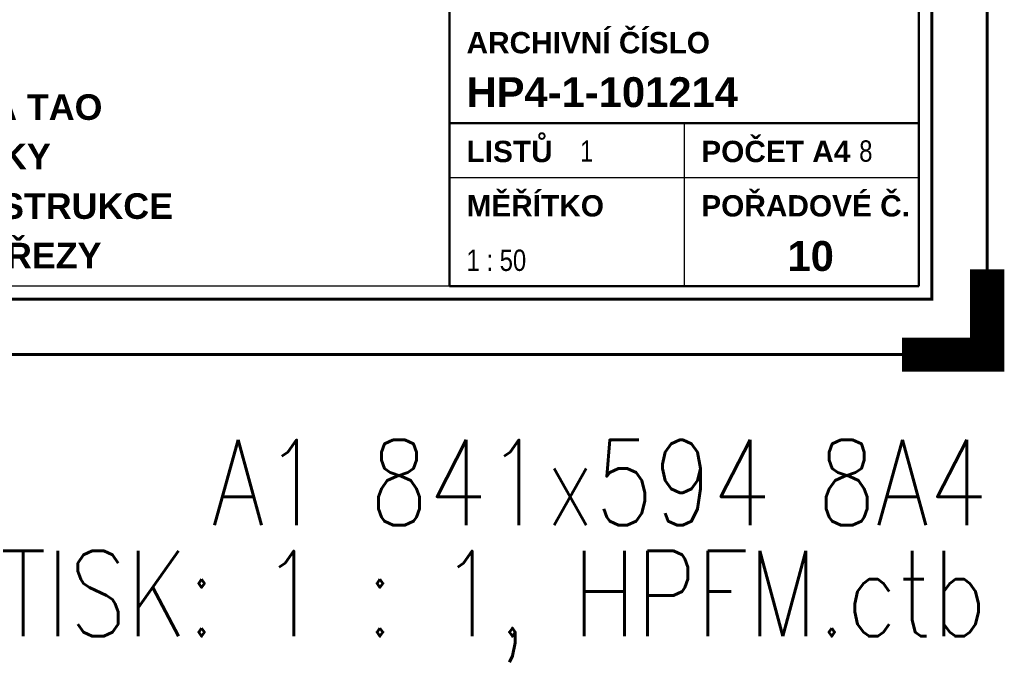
# Paper-space layout 'Layout1' of a CAD drawing. Extents: x -2 to 1033, y -36 to 596.
# Tile 34 of 64: x 728 to 843, y -36 to 39. Entities that reach past the tile are written whole.
import ezdxf
from ezdxf.enums import TextEntityAlignment as Align

# ---------------------------------------------------------------- set-up
doc = ezdxf.new("R2010")
doc.units = 0
doc.layers.get('DEFPOINTS').update_dxf_attribs({"color": 132, "linetype": 'CONTINUOUS'})
doc.layers.add('RAMECEK_HP', color=251, linetype='CONTINUOUS')
doc.layers.add('RAZITKO_HP', color=222, linetype='CONTINUOUS')
doc.styles.add('RAZITKO_HP_ARIAL_B', font='arialbd.ttf')
doc.styles.add('RAZITKO_HP_ARIAL_N', font='arial.ttf', dxfattribs={"width": 0.8})
doc.styles.add('ROMANS', font='romans.shx', dxfattribs={"width": 0.8})

# ---------------------------------------------------------------- blocks, each defined once
blk = doc.blocks.new('*U6')
at = {"layer": 'DEFPOINTS'}
blk.add_lwpolyline([(841, 0), (631, 0), (631, 297), (841, 297)], close=True, dxfattribs=at)
at = {"layer": 'RAMECEK_HP', "lineweight": 35, "const_width": 0.35}
for points in [[(0, 594), (0, 0), (841, 0), (841, 594)], [(6.5, 587.5), (6.5, 6.5), (834.5, 6.5), (834.5, 587.5)]]:
    blk.add_lwpolyline(points, close=True, dxfattribs=at)
at = {"layer": 'RAMECEK_HP', "lineweight": 40, "const_width": 4}
blk.add_lwpolyline([(841, 10), (841, 0), (831, 0)], dxfattribs=at)
at = {"layer": 'DEFPOINTS', "style": 'ROMANS', "width": 0.8}
blk.add_text('A1 841x594 8A4', height=10, dxfattribs=at).set_placement((841, -20), align=Align.RIGHT)
blk.add_attdef('TISK', text='', height=10, dxfattribs=at).set_placement((841, -33), align=Align.RIGHT)
blk = doc.blocks.new('A$Cbd20d38d')
at = {"layer": 'RAZITKO_HP', "lineweight": 50}
for p, q in [((-63, 84.5), (-63, 8)), ((-8, 84.5), (-8, 8)), ((-63, 27.12), (-8, 27.12)), ((-8, 8), (-63, 8))]:
    blk.add_line(p, q, dxfattribs=at)
at = {"layer": 'RAZITKO_HP', "lineweight": 25}
for p, q in [((-35.5, 27.12), (-35.5, 8)), ((-63, 20.75), (-8, 20.75)), ((-63, 8), (-180, 8))]:
    blk.add_line(p, q, dxfattribs=at)
at = {"layer": 'RAZITKO_HP', "lineweight": 35, "style": 'RAZITKO_HP_ARIAL_B'}
for s, p in [('ARCHIVNÍ ČÍSLO', (-61, 35.3)), ('LISTŮ', (-61, 22.55)), ('POČET A4', (-33.5, 22.55)), ('MĚŘÍTKO', (-61, 16.18)), ('POŘADOVÉ Č.', (-33.5, 16.18))]:
    blk.add_text(s, height=2.5, dxfattribs=at).set_placement(p)
at = {"layer": 'RAZITKO_HP', "style": 'RAZITKO_HP_ARIAL_B'}
for s, p in [('HP4-1-101214', (-61, 29)), ('10', (-23.4, 9.8))]:
    blk.add_text(s, height=3.5, dxfattribs=at).set_placement(p)
for s, p in [('SO 02 HALA TAO', (-121, 29)), ('VESTAVKY', (-121, 23.2)), ('OCELOVÉ KONSTRUKCE', (-121, 17.4)), ('V2 PŘÍČNÉ ŘEZY', (-121, 11.6))]:
    blk.add_text(s, height=3, dxfattribs=at).set_placement(p, align=Align.MIDDLE_CENTER)
at = {"layer": 'RAZITKO_HP', "style": 'RAZITKO_HP_ARIAL_N', "width": 0.8}
for s, p in [('1', (-47.7, 22.6)), ('8', (-15, 22.6)), ('1 : 50', (-61, 9.8))]:
    blk.add_text(s, height=2.5, dxfattribs=at).set_placement(p)

psp = doc.layouts.get("Layout1")

# ---------------------------------------------------------------- block references
at = {"layer": 'RAMECEK_HP'}
psp.add_blockref('*U6', (0, 0), dxfattribs=at).add_auto_attribs({'TISK': 'TISK: 1 : 1, HPFM.ctb'})
at = {"layer": 'RAZITKO_HP'}
psp.add_blockref('A$Cbd20d38d', (841, 0), dxfattribs=at)

doc.saveas('drawing.dxf')
